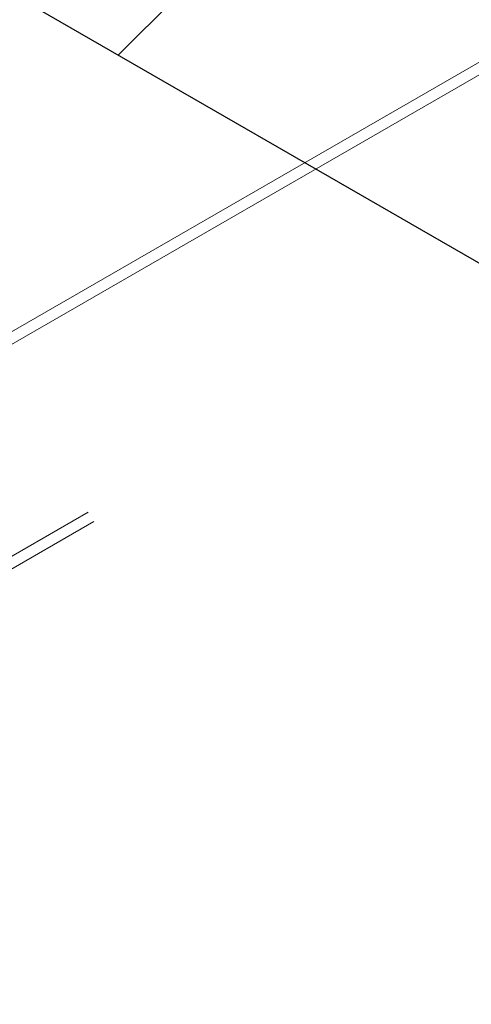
# Model space of a CAD drawing. Header units: inches. Extents: x 3.3 to 19.7, y 2 to 14.1.
# Tile 37 of 42: x 17.4375 to 17.5084, y 10.4095 to 10.5642. Entities that reach past the tile are written whole.
import ezdxf

# ---------------------------------------------------------------- set-up
doc = ezdxf.new("R2010")
doc.units = ezdxf.units.IN
doc.header["$MEASUREMENT"] = 0
doc.linetypes.add('HIDDEN', pattern=[0.07500000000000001, 0.05, -0.025])

msp = doc.modelspace()

# ---------------------------------------------------------------- hatches: boundary and pattern name
at = {"ltscale": 0.5}
h = msp.add_hatch(dxfattribs=at)
h.set_pattern_fill('ANSI31', color=8)
h.set_pattern_definition([(45, (0, 0), (-0.08838834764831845, 0.08838834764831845), [])])
h.paths.add_polyline_path([(17.3497951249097, 10.14672183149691), (17.2755529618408, 10.18958091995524), (16.31587846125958, 9.635572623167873), (16.31587846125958, 9.549854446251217)])
h.paths.add_polyline_path([(17.83244762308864, 10.42535118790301), (17.75820546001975, 10.46821027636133), (17.2755529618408, 10.18958091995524), (17.3497951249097, 10.14672183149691)])
h.paths.add_polyline_path([(16.29009090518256, 9.53496760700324), (16.29009090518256, 9.620685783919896), (15.67942489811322, 9.268155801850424), (15.75366706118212, 9.225296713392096)])
h.paths.add_polyline_path([(15.67939519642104, 9.268167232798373), (15.60515798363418, 9.225311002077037), (16.01348988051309, 8.989586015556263), (16.08772709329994, 9.032442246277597)])
h.paths.add_polyline_path([(15.62374327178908, 9.214580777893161), (15.60515798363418, 9.225311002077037), (15.60515427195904, 9.139586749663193), (16.01348988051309, 8.903859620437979), (16.01348988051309, 8.989584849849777)])
h.paths.add_polyline_path([(16.30898403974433, 11.39054617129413), (16.30897942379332, 11.30483065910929), (17.83244762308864, 10.42535118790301), (17.89508837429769, 10.4615129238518), (17.76575786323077, 10.53617383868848), (17.76401019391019, 10.53949285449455), (17.76366087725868, 10.54390182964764), (17.76491948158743, 10.55005253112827)])
h.paths.add_polyline_path([(16.30897942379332, 11.30483065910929), (16.30897480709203, 11.2191012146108), (17.48225463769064, 10.54178118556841), (17.52094957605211, 10.56411929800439), (17.5246966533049, 10.56397386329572), (17.52868936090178, 10.56207230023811), (17.53256075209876, 10.55863951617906), (17.53584387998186, 10.55408955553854), (17.53814275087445, 10.54897121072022), (17.5391800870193, 10.54390182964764), (17.53883077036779, 10.53949285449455), (17.53713693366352, 10.53627607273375), (17.53501681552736, 10.535051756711), (17.51447151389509, 10.5231827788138), (17.68395122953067, 10.42534422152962), (17.75820546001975, 10.46821027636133)])
h.paths.add_polyline_path([(15.92689877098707, 11.6111193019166), (15.92689877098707, 11.52540112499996), (16.28998011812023, 11.31579872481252), (16.28995939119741, 11.40152886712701)])
h.paths.add_polyline_path([(15.92689877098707, 11.52540112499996), (15.92689877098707, 11.43966901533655), (16.29000084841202, 11.23005464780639), (16.28998011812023, 11.31579872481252)])
h.paths.add_polyline_path([(15.92689877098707, 11.52540112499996), (15.85265660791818, 11.56826021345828), (13.77387604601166, 10.36820573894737), (13.84811820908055, 10.32534665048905)])
h.paths.add_polyline_path([(15.92689877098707, 11.43966901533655), (15.92689877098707, 11.52540112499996), (13.84811820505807, 10.32534664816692), (13.84811820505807, 10.23961453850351)])
h.paths.add_polyline_path([(13.77387604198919, 10.19672687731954), (13.69963882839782, 10.2395831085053), (13.69963882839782, 9.75376782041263), (13.77387604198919, 9.710911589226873)])
h.paths.add_polyline_path([(13.84811820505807, 10.23958596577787), (13.77387604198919, 10.19672687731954), (13.77387604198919, 9.711432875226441), (13.77432509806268, 9.711173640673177), (13.84811820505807, 9.754263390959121)])

# ---------------------------------------------------------------- linework, layer by layer
at = {"color": 7, "linetype": 'Continuous', "lineweight": 25}
msp.add_line((16.30897537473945, 11.21910088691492), (17.68395122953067, 10.42534422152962), dxfattribs=at)
at = {"color": 7, "linetype": 'HIDDEN', "lineweight": 18}
for p, q in [((17.51961713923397, 10.56335009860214), (17.34638542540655, 10.46334555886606)), ((17.52047452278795, 10.56186490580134), (17.34724280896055, 10.46186036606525)), ((17.3616608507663, 10.43688487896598), (17.53489256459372, 10.53688941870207)), ((17.36251823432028, 10.43539968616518), (17.5357499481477, 10.53540422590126))]:
    msp.add_line(p, q, dxfattribs=at)

doc.saveas('drawing.dxf')
